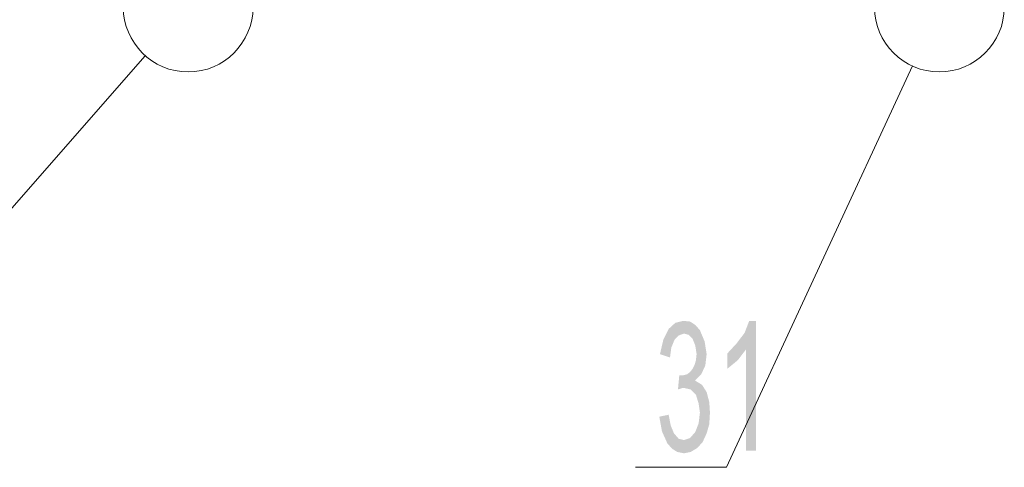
# Model space of a CAD drawing. Header units: millimetres. Extents: x -2626 to 2068, y -6169 to 7214.
# Tile 23 of 143: x -1699 to -1581, y -5188 to -5134. Entities that reach past the tile are written whole.
import ezdxf

# ---------------------------------------------------------------- set-up
doc = ezdxf.new("R2010")
doc.units = ezdxf.units.MM
doc.layers.get('0').update_dxf_attribs({"color": 252})

msp = doc.modelspace()

# ---------------------------------------------------------------- hatches: boundary and pattern name
h = msp.add_hatch(color=7)
h.dxf.hatch_style = 2
h.paths.add_polyline_path([(-1617.95, -5177.3), (-1617.14, -5177.79), (-1616.58, -5178.67), (-1616.26, -5179.88), (-1616.18, -5181.16), (-1616.26, -5182.53), (-1616.58, -5183.65), (-1617.06, -5184.7), (-1617.71, -5185.42), (-1618.51, -5185.9), (-1619.31, -5186.06), (-1620.12, -5185.9), (-1620.76, -5185.5), (-1621.32, -5184.86), (-1621.97, -5183.41), (-1622.29, -5181.64), (-1621.16, -5181.4), (-1620.92, -5182.69), (-1620.52, -5183.65), (-1619.96, -5184.3), (-1619.31, -5184.46), (-1618.59, -5184.22), (-1617.95, -5183.49), (-1617.55, -5182.45), (-1617.39, -5181.16), (-1617.55, -5180.04), (-1617.87, -5178.99), (-1618.51, -5178.35), (-1619.23, -5178.19), (-1619.55, -5178.19), (-1620.04, -5178.35), (-1619.88, -5176.66), (-1619.47, -5176.66), (-1619.15, -5176.58), (-1618.91, -5176.5), (-1618.59, -5176.26), (-1618.27, -5175.86), (-1618.03, -5175.38), (-1617.87, -5174.81), (-1617.79, -5174.09), (-1617.95, -5173.05), (-1618.27, -5172.24), (-1618.75, -5171.76), (-1619.31, -5171.6), (-1619.96, -5171.84), (-1620.44, -5172.32), (-1620.84, -5173.29), (-1621, -5174.49), (-1622.21, -5174.09), (-1621.8, -5172.32), (-1621.16, -5171.04), (-1620.36, -5170.31), (-1619.39, -5170.07), (-1618.59, -5170.15), (-1617.95, -5170.56), (-1617.39, -5171.2), (-1616.82, -5172.56), (-1616.58, -5174.09), (-1616.74, -5175.46), (-1617.22, -5176.5), (-1617.95, -5177.22)])
h = msp.add_hatch(color=7)
h.dxf.hatch_style = 2
h.paths.add_polyline_path([(-1610.64, -5185.74), (-1611.84, -5185.74), (-1611.84, -5173.53), (-1612.81, -5174.81), (-1614.09, -5175.86), (-1614.09, -5174.01), (-1612.97, -5172.8), (-1612, -5171.52), (-1611.44, -5170.07), (-1610.64, -5170.07)])

# ---------------------------------------------------------------- linework, layer by layer
at = {"color": 7, "lineweight": 0}
for points in [[(-1727.79, -5187.75), (-1684.32, -5138.09)], [(-1614.17, -5187.75), (-1591.75, -5139.3)], [(-1625.18, -5187.75), (-1614.17, -5187.75)]]:
    msp.add_lwpolyline(points, dxfattribs=at)
for centre in [(-1679.14, -5132.19), (-1588.5, -5132.19)]:
    msp.add_circle(centre, 7.83, dxfattribs=at)

doc.saveas('drawing.dxf')
